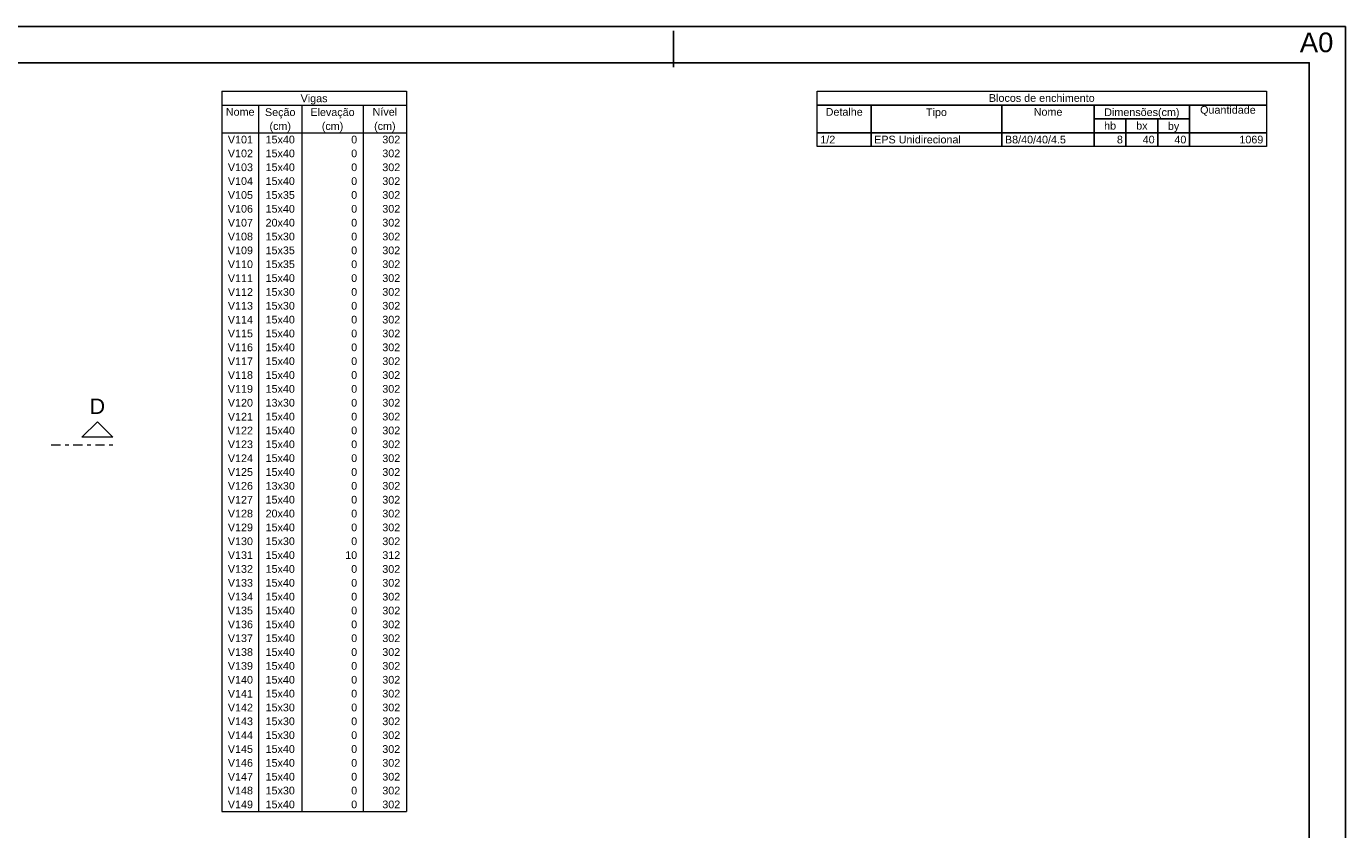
# Model space of a CAD drawing. Header units: millimetres. Extents: x 0 to 119, y 0 to 84.
# Tile 35 of 35: x 83 to 119, y 62 to 84. Entities that reach past the tile are written whole.
import ezdxf

# ---------------------------------------------------------------- set-up
doc = ezdxf.new("R2010")
doc.units = ezdxf.units.MM
doc.header["$MEASUREMENT"] = 0
doc.linetypes.add('DASHDOT', pattern=[2.54, 1.27, -0.635, 0, -0.635])
doc.linetypes.add('NULL', pattern=[0])
doc.layers.add('FO-Cortes', color=9, linetype='DASHDOT', lineweight=5)
doc.layers.add('FO-Textos das vigas', color=7, linetype='Continuous', lineweight=5)
doc.layers.add('SEDUC_MARF', color=1, linetype='Continuous')
doc.layers.add('SEDUC_MARGG', color=7, linetype='Continuous')
doc.styles.add('Arial', font='txt')

msp = doc.modelspace()

# ---------------------------------------------------------------- linework, layer by layer
at = {"layer": 'FO-Cortes', "ltscale": 0.2}
msp.add_line((83.2676, 72.5847), (84.962, 72.5847), dxfattribs=at)
at = {"layer": 'FO-Cortes', "linetype": 'Continuous', "ltscale": 0.2}
msp.add_lwpolyline([(84.962, 72.7965), (84.1148, 72.7965), (84.5384, 73.2201), (84.962, 72.7965)], close=True, dxfattribs=at)
at = {"layer": 'FO-Textos das vigas'}
for p, q in [((87.962, 82.3162), (93.0452, 82.3162)), ((87.962, 82.3162), (87.962, 62.4917)), ((93.0452, 82.3162), (93.0452, 62.4917)), ((87.962, 81.9349), (93.0452, 81.9349)), ((88.9787, 81.9349), (88.9787, 62.4917)), ((90.1647, 81.9349), (90.1647, 62.4917)), ((91.8591, 81.9349), (91.8591, 62.4917)), ((87.962, 81.1725), (93.0452, 81.1725)), ((87.962, 62.4917), (93.0452, 62.4917))]:
    msp.add_line(p, q, dxfattribs=at)
for points in [[(104.3553, 81.9349), (104.3553, 82.3162), (116.7189, 82.3162), (116.7189, 81.9349), (104.3553, 81.9349)], [(104.3553, 81.1725), (104.3553, 81.9349), (105.8379, 81.9349), (105.8379, 81.1725), (104.3553, 81.1725)], [(105.8379, 81.1725), (105.8379, 81.9349), (109.4385, 81.9349), (109.4385, 81.1725), (105.8379, 81.1725)], [(109.4385, 81.1725), (109.4385, 81.9349), (111.9801, 81.9349), (111.9801, 81.1725), (109.4385, 81.1725)], [(111.9801, 81.5537), (111.9801, 81.9349), (114.6009, 81.9349), (114.6009, 81.5537), (111.9801, 81.5537)], [(114.6009, 81.1725), (114.6009, 81.9349), (116.7189, 81.9349), (116.7189, 81.1725), (114.6009, 81.1725)], [(111.9801, 81.1725), (111.9801, 81.5537), (112.8537, 81.5537), (112.8537, 81.1725), (111.9801, 81.1725)], [(112.8537, 81.1725), (112.8537, 81.5537), (113.7273, 81.5537), (113.7273, 81.1725), (112.8537, 81.1725)], [(113.7273, 81.1725), (113.7273, 81.5537), (114.6009, 81.5537), (114.6009, 81.1725), (113.7273, 81.1725)], [(104.3553, 80.7912), (104.3553, 81.1725), (105.8379, 81.1725), (105.8379, 80.7912), (104.3553, 80.7912)], [(105.8379, 80.7912), (105.8379, 81.1725), (109.4385, 81.1725), (109.4385, 80.7912), (105.8379, 80.7912)], [(109.4385, 80.7912), (109.4385, 81.1725), (111.9801, 81.1725), (111.9801, 80.7912), (109.4385, 80.7912)], [(111.9801, 80.7912), (111.9801, 81.1725), (112.8537, 81.1725), (112.8537, 80.7912), (111.9801, 80.7912)], [(112.8537, 80.7912), (112.8537, 81.1725), (113.7273, 81.1725), (113.7273, 80.7912), (112.8537, 80.7912)], [(113.7273, 80.7912), (113.7273, 81.1725), (114.6009, 81.1725), (114.6009, 80.7912), (113.7273, 80.7912)], [(114.6009, 80.7912), (114.6009, 81.1725), (116.7189, 81.1725), (116.7189, 80.7912), (114.6009, 80.7912)]]:
    msp.add_lwpolyline(points, close=True, dxfattribs=at)
at = {"layer": 'SEDUC_MARF'}
msp.add_line((100.4015, 83.9804), (100.4015, 82.9804), dxfattribs=at)
msp.add_lwpolyline([(118.9, 84.1), (0, 84.1), (0, 0), (118.9, 0)], close=True, dxfattribs=at)
at = {"layer": 'SEDUC_MARGG'}
msp.add_lwpolyline([(2.5, 1), (117.9, 1), (117.9, 83.1), (2.5, 83.1), (2.5, 1)], dxfattribs=at)

# ---------------------------------------------------------------- texts
at = {"layer": 'Defpoints', "linetype": 'NULL', "insert": (117.64, 83.9301), "char_height": 0.54, "width": 5.451037, "attachment_point": 1, "line_spacing_factor": 0.9, "style": 'Arial'}
msp.add_mtext('A0', dxfattribs=at)
at = {"layer": 'FO-Cortes', "linetype": 'NULL', "ltscale": 0.2, "insert": (84.538, 73.432), "char_height": 0.4236, "width": 0.837715, "attachment_point": 8, "line_spacing_factor": 0.798, "style": 'Arial'}
msp.add_mtext('D', dxfattribs=at)
at = {"layer": 'FO-Textos das vigas', "linetype": 'NULL', "char_height": 0.2118, "line_spacing_factor": 0.798, "style": 'Arial'}
for s, insert, width, attachment_point in [('Vigas', (90.504, 81.9502), 1.45085, 8), ('Blocos de enchimento', (110.537, 82.0201), 5.706826, 8), ('Nome', (88.47, 81.6381), 1.547139, 8), ('Seção', (89.572, 81.5682), 1.644561, 8), ('Elevação', (91.012, 81.5682), 2.385986, 8), ('Nível', (92.452, 81.6381), 1.321426, 8), ('Detalhe', (105.097, 81.6381), 1.999131, 8), ('Tipo', (107.638, 81.5682), 1.128281, 8), ('Nome', (110.709, 81.6381), 1.547139, 8), ('Dimensões(cm)', (113.291, 81.5682), 4.060566, 8), ('Quantidade', (115.66, 81.6381), 2.999121, 8), ('(cm)', (89.572, 81.1872), 1.159434, 8), ('(cm)', (91.012, 81.1872), 1.159434, 8), ('(cm)', (92.452, 81.1872), 1.159434, 8), ('hb', (112.417, 81.2571), 0.645137, 8), ('bx', (113.291, 81.2571), 0.612568, 8), ('by', (114.164, 81.1872), 0.612568, 8), ('V101', (88.131, 80.8761), 1.354561, 7), ('15x40', (89.572, 80.8761), 1.580273, 8), ('0', (91.69, 80.8761), 0.322568, 9), ('302', (92.876, 80.8761), 0.967705, 9), ('1/2', (104.44, 80.8761), 0.806279, 7), ('EPS Unidirecional', (105.923, 80.8761), 4.674551, 7), ('B8/40/40/4.5', (109.523, 80.8761), 3.289404, 7), ('8', (112.769, 80.8761), 0.322568, 9), ('40', (113.643, 80.8761), 0.645137, 9), ('40', (114.516, 80.8761), 0.645137, 9), ('1069', (116.634, 80.8761), 1.290273, 9), ('V102', (88.131, 80.4951), 1.354561, 7), ('15x40', (89.572, 80.4951), 1.580273, 8), ('0', (91.69, 80.4951), 0.322568, 9), ('302', (92.876, 80.4951), 0.967705, 9), ('V103', (88.131, 80.1131), 1.354561, 7), ('15x40', (89.572, 80.1131), 1.580273, 8), ('0', (91.69, 80.1131), 0.322568, 9), ('302', (92.876, 80.1131), 0.967705, 9), ('V104', (88.131, 79.7321), 1.354561, 7), ('15x40', (89.572, 79.7321), 1.580273, 8), ('0', (91.69, 79.7321), 0.322568, 9), ('302', (92.876, 79.7321), 0.967705, 9), ('V105', (88.131, 79.3511), 1.354561, 7), ('15x35', (89.572, 79.3511), 1.580273, 8), ('0', (91.69, 79.3511), 0.322568, 9), ('302', (92.876, 79.3511), 0.967705, 9), ('V106', (88.131, 78.9701), 1.354561, 7), ('15x40', (89.572, 78.9701), 1.580273, 8), ('0', (91.69, 78.9701), 0.322568, 9), ('302', (92.876, 78.9701), 0.967705, 9), ('V107', (88.131, 78.5881), 1.354561, 7), ('20x40', (89.572, 78.5881), 1.580273, 8), ('0', (91.69, 78.5881), 0.322568, 9), ('302', (92.876, 78.5881), 0.967705, 9), ('V108', (88.131, 78.2071), 1.354561, 7), ('15x30', (89.572, 78.2071), 1.580273, 8), ('0', (91.69, 78.2071), 0.322568, 9), ('302', (92.876, 78.2071), 0.967705, 9), ('V109', (88.131, 77.8261), 1.354561, 7), ('15x35', (89.572, 77.8261), 1.580273, 8), ('0', (91.69, 77.8261), 0.322568, 9), ('302', (92.876, 77.8261), 0.967705, 9), ('V110', (88.131, 77.4451), 1.354561, 7), ('15x35', (89.572, 77.4451), 1.580273, 8), ('0', (91.69, 77.4451), 0.322568, 9), ('302', (92.876, 77.4451), 0.967705, 9), ('V111', (88.131, 77.0631), 1.354561, 7), ('15x40', (89.572, 77.0631), 1.580273, 8), ('0', (91.69, 77.0631), 0.322568, 9), ('302', (92.876, 77.0631), 0.967705, 9), ('V112', (88.131, 76.6821), 1.354561, 7), ('15x30', (89.572, 76.6821), 1.580273, 8), ('0', (91.69, 76.6821), 0.322568, 9), ('302', (92.876, 76.6821), 0.967705, 9), ('V113', (88.131, 76.3011), 1.354561, 7), ('15x30', (89.572, 76.3011), 1.580273, 8), ('0', (91.69, 76.3011), 0.322568, 9), ('302', (92.876, 76.3011), 0.967705, 9), ('V114', (88.131, 75.9201), 1.354561, 7), ('15x40', (89.572, 75.9201), 1.580273, 8), ('0', (91.69, 75.9201), 0.322568, 9), ('302', (92.876, 75.9201), 0.967705, 9), ('V115', (88.131, 75.5391), 1.354561, 7), ('15x40', (89.572, 75.5391), 1.580273, 8), ('0', (91.69, 75.5391), 0.322568, 9), ('302', (92.876, 75.5391), 0.967705, 9), ('V116', (88.131, 75.1571), 1.354561, 7), ('15x40', (89.572, 75.1571), 1.580273, 8), ('0', (91.69, 75.1571), 0.322568, 9), ('302', (92.876, 75.1571), 0.967705, 9), ('V117', (88.131, 74.7761), 1.354561, 7), ('15x40', (89.572, 74.7761), 1.580273, 8), ('0', (91.69, 74.7761), 0.322568, 9), ('302', (92.876, 74.7761), 0.967705, 9), ('V118', (88.131, 74.3951), 1.354561, 7), ('15x40', (89.572, 74.3951), 1.580273, 8), ('0', (91.69, 74.3951), 0.322568, 9), ('302', (92.876, 74.3951), 0.967705, 9), ('V119', (88.131, 74.0141), 1.354561, 7), ('15x40', (89.572, 74.0141), 1.580273, 8), ('0', (91.69, 74.0141), 0.322568, 9), ('302', (92.876, 74.0141), 0.967705, 9), ('V120', (88.131, 73.6321), 1.354561, 7), ('13x30', (89.572, 73.6321), 1.580273, 8), ('0', (91.69, 73.6321), 0.322568, 9), ('302', (92.876, 73.6321), 0.967705, 9), ('V121', (88.131, 73.2511), 1.354561, 7), ('15x40', (89.572, 73.2511), 1.580273, 8), ('0', (91.69, 73.2511), 0.322568, 9), ('302', (92.876, 73.2511), 0.967705, 9), ('V122', (88.131, 72.8701), 1.354561, 7), ('15x40', (89.572, 72.8701), 1.580273, 8), ('0', (91.69, 72.8701), 0.322568, 9), ('302', (92.876, 72.8701), 0.967705, 9), ('V123', (88.131, 72.4891), 1.354561, 7), ('15x40', (89.572, 72.4891), 1.580273, 8), ('0', (91.69, 72.4891), 0.322568, 9), ('302', (92.876, 72.4891), 0.967705, 9), ('V124', (88.131, 72.1071), 1.354561, 7), ('15x40', (89.572, 72.1071), 1.580273, 8), ('0', (91.69, 72.1071), 0.322568, 9), ('302', (92.876, 72.1071), 0.967705, 9), ('V125', (88.131, 71.7261), 1.354561, 7), ('15x40', (89.572, 71.7261), 1.580273, 8), ('0', (91.69, 71.7261), 0.322568, 9), ('302', (92.876, 71.7261), 0.967705, 9), ('V126', (88.131, 71.3451), 1.354561, 7), ('13x30', (89.572, 71.3451), 1.580273, 8), ('0', (91.69, 71.3451), 0.322568, 9), ('302', (92.876, 71.3451), 0.967705, 9), ('V127', (88.131, 70.9641), 1.354561, 7), ('15x40', (89.572, 70.9641), 1.580273, 8), ('0', (91.69, 70.9641), 0.322568, 9), ('302', (92.876, 70.9641), 0.967705, 9), ('V128', (88.131, 70.5821), 1.354561, 7), ('20x40', (89.572, 70.5821), 1.580273, 8), ('0', (91.69, 70.5821), 0.322568, 9), ('302', (92.876, 70.5821), 0.967705, 9), ('V129', (88.131, 70.2011), 1.354561, 7), ('15x40', (89.572, 70.2011), 1.580273, 8), ('0', (91.69, 70.2011), 0.322568, 9), ('302', (92.876, 70.2011), 0.967705, 9), ('V130', (88.131, 69.8201), 1.354561, 7), ('15x30', (89.572, 69.8201), 1.580273, 8), ('0', (91.69, 69.8201), 0.322568, 9), ('302', (92.876, 69.8201), 0.967705, 9), ('V131', (88.131, 69.4391), 1.354561, 7), ('15x40', (89.572, 69.4391), 1.580273, 8), ('10', (91.69, 69.4391), 0.645137, 9), ('312', (92.876, 69.4391), 0.967705, 9), ('V132', (88.131, 69.0571), 1.354561, 7), ('15x40', (89.572, 69.0571), 1.580273, 8), ('0', (91.69, 69.0571), 0.322568, 9), ('302', (92.876, 69.0571), 0.967705, 9), ('V133', (88.131, 68.6761), 1.354561, 7), ('15x40', (89.572, 68.6761), 1.580273, 8), ('0', (91.69, 68.6761), 0.322568, 9), ('302', (92.876, 68.6761), 0.967705, 9), ('V134', (88.131, 68.2951), 1.354561, 7), ('15x40', (89.572, 68.2951), 1.580273, 8), ('0', (91.69, 68.2951), 0.322568, 9), ('302', (92.876, 68.2951), 0.967705, 9), ('V135', (88.131, 67.9141), 1.354561, 7), ('15x40', (89.572, 67.9141), 1.580273, 8), ('0', (91.69, 67.9141), 0.322568, 9), ('302', (92.876, 67.9141), 0.967705, 9), ('V136', (88.131, 67.5321), 1.354561, 7), ('15x40', (89.572, 67.5321), 1.580273, 8), ('0', (91.69, 67.5321), 0.322568, 9), ('302', (92.876, 67.5321), 0.967705, 9), ('V137', (88.131, 67.1511), 1.354561, 7), ('15x40', (89.572, 67.1511), 1.580273, 8), ('0', (91.69, 67.1511), 0.322568, 9), ('302', (92.876, 67.1511), 0.967705, 9), ('V138', (88.131, 66.7701), 1.354561, 7), ('15x40', (89.572, 66.7701), 1.580273, 8), ('0', (91.69, 66.7701), 0.322568, 9), ('302', (92.876, 66.7701), 0.967705, 9), ('V139', (88.131, 66.3891), 1.354561, 7), ('15x40', (89.572, 66.3891), 1.580273, 8), ('0', (91.69, 66.3891), 0.322568, 9), ('302', (92.876, 66.3891), 0.967705, 9), ('V140', (88.131, 66.0081), 1.354561, 7), ('15x40', (89.572, 66.0081), 1.580273, 8), ('0', (91.69, 66.0081), 0.322568, 9), ('302', (92.876, 66.0081), 0.967705, 9), ('V141', (88.131, 65.6261), 1.354561, 7), ('15x40', (89.572, 65.6261), 1.580273, 8), ('0', (91.69, 65.6261), 0.322568, 9), ('302', (92.876, 65.6261), 0.967705, 9), ('V142', (88.131, 65.2451), 1.354561, 7), ('15x30', (89.572, 65.2451), 1.580273, 8), ('0', (91.69, 65.2451), 0.322568, 9), ('302', (92.876, 65.2451), 0.967705, 9), ('V143', (88.131, 64.8641), 1.354561, 7), ('15x30', (89.572, 64.8641), 1.580273, 8), ('0', (91.69, 64.8641), 0.322568, 9), ('302', (92.876, 64.8641), 0.967705, 9), ('V144', (88.131, 64.4831), 1.354561, 7), ('15x30', (89.572, 64.4831), 1.580273, 8), ('0', (91.69, 64.4831), 0.322568, 9), ('302', (92.876, 64.4831), 0.967705, 9), ('V145', (88.131, 64.1011), 1.354561, 7), ('15x40', (89.572, 64.1011), 1.580273, 8), ('0', (91.69, 64.1011), 0.322568, 9), ('302', (92.876, 64.1011), 0.967705, 9), ('V146', (88.131, 63.7201), 1.354561, 7), ('15x40', (89.572, 63.7201), 1.580273, 8), ('0', (91.69, 63.7201), 0.322568, 9), ('302', (92.876, 63.7201), 0.967705, 9), ('V147', (88.131, 63.3391), 1.354561, 7), ('15x40', (89.572, 63.3391), 1.580273, 8), ('0', (91.69, 63.3391), 0.322568, 9), ('302', (92.876, 63.3391), 0.967705, 9), ('V148', (88.131, 62.9581), 1.354561, 7), ('15x30', (89.572, 62.9581), 1.580273, 8), ('0', (91.69, 62.9581), 0.322568, 9), ('302', (92.876, 62.9581), 0.967705, 9), ('V149', (88.131, 62.5761), 1.354561, 7), ('15x40', (89.572, 62.5761), 1.580273, 8), ('0', (91.69, 62.5761), 0.322568, 9), ('302', (92.876, 62.5761), 0.967705, 9)]:
    msp.add_mtext(s, dxfattribs=dict(at, insert=insert, width=width, attachment_point=attachment_point))

doc.saveas('drawing.dxf')
